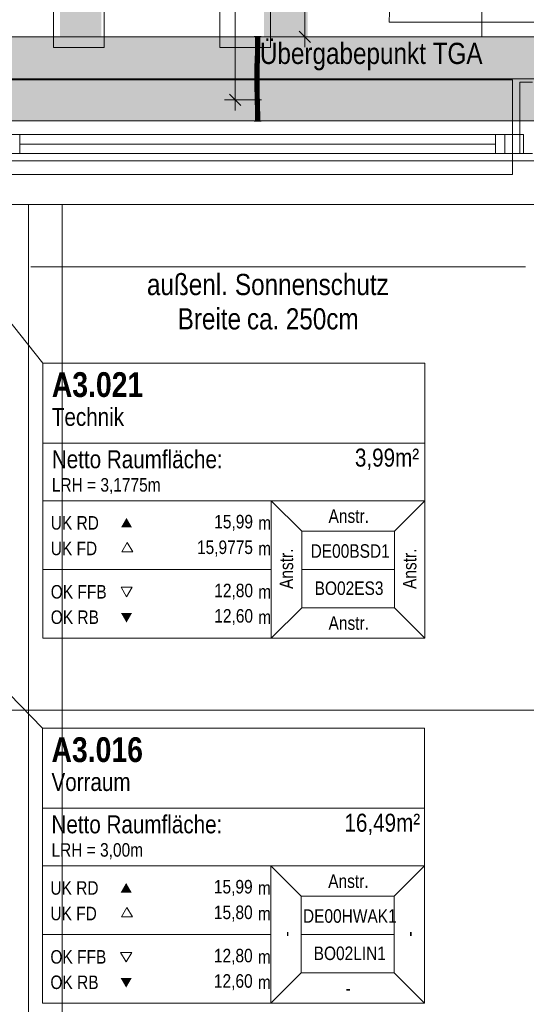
# Model space of a CAD drawing. Extents: x -620 to 300, y 62 to 1112.
# Tile 15 of 71: x -345 to -297, y 522 to 615. Entities that reach past the tile are written whole.
import ezdxf
from ezdxf.lldxf.tags import DXFTag

# ---------------------------------------------------------------- set-up
doc = ezdxf.new("R2010")
doc.units = 0
doc.layers.get('0').update_dxf_attribs({"lineweight": 13})
for name, color, linetype, lineweight, true_color in [('30 -33 Aussenwände- 7 Fassade_ Elemente', 7, 'Continuous', 9, 0x00aacc), ('30 -34 Innenwände- 4 Türen_Fenster', 7, 'Continuous', 15, 0x9955ff), ('30 -34 Innenwände- 6 Elemente', 7, 'Continuous', 9, 0xff6633), ('30 -35 Decken- 1 Konstruktion-Träger- Stahlbeton', 7, 'grob-A06GA1998I', 13, 0x33aa00), ('70 -72 Beschriftung- 1 Beschriftung allgemein', 7, 'Continuous', 9, 0xff6633), ('70 -75 Raumstempel- 1 Raumstempel', 1, 'Continuous', 50, 0xff0000), ('70 -75 Raumstempel-2 Verweislinie', 3, 'Continuous', 9, 0x00ff00), ('70 -76 Bemaßung- 2 Allgemein', 7, 'Continuous', 5, 0x6666cc), ('E_Leerrohr 20', 7, 'Continuous', 13, 0xcc0099), ('E_Leerrohr 20-Shading', 7, 'Continuous', 13, 0xcc0099), ('iwb_Schraffur_Unterzug', 7, 'Continuous', 5, 0xffffcc)]:
    doc.layers.add(name, color=color, linetype=linetype, lineweight=lineweight, true_color=true_color)
for name, color, linetype, lineweight in [('30 -35 Decken- 1 Konstruktion-Träger- Stahl Hohlprofil', 7, 'grob-A06GA1998I', 9), ('60- 61 allgemeine Ausstattung- 4 Terrassen', 7, 'Continuous', 9), ('70 -71 Achsen- 1 Gebäudeachsen', 7, 'STRICHPUNKT2-A06GA19A8I', 18)]:
    doc.layers.add(name, color=color, linetype=linetype, lineweight=lineweight)
doc.styles.get("Standard").update_dxf_attribs({"font": 'ARIALN.TTF'})
tags = doc.linetypes.add('grob-A06GA1998I', pattern=[14, 3, -8, 3]).pattern_tags.tags
tags[8:9] = [DXFTag(74, 4), DXFTag(75, 0), DXFTag(340, '0'), DXFTag(46, 0.0), DXFTag(50, 0.0), DXFTag(44, 0.0), DXFTag(45, 0.0)]
tags[6:7] = [DXFTag(74, 4), DXFTag(75, 0), DXFTag(340, '0'), DXFTag(46, 0.0), DXFTag(50, 0.0), DXFTag(44, 0.0), DXFTag(45, 0.0)]
tags[4:5] = [DXFTag(74, 4), DXFTag(75, 0), DXFTag(340, '0'), DXFTag(46, 0.0), DXFTag(50, 0.0), DXFTag(44, 0.0), DXFTag(45, 0.0)]
tags = doc.linetypes.add('STRICHPUNKT2', pattern=[12.7, 6.35, -3.175, 0, -3.175]).pattern_tags.tags
tags[10:11] = [DXFTag(74, 4), DXFTag(75, 0), DXFTag(340, '0'), DXFTag(46, 0.0), DXFTag(50, 0.0), DXFTag(44, 0.0), DXFTag(45, 0.0)]
tags[8:9] = [DXFTag(74, 4), DXFTag(75, 0), DXFTag(340, '0'), DXFTag(46, 0.0), DXFTag(50, 0.0), DXFTag(44, 0.0), DXFTag(45, 0.0)]
tags[6:7] = [DXFTag(74, 4), DXFTag(75, 0), DXFTag(340, '0'), DXFTag(46, 0.0), DXFTag(50, 0.0), DXFTag(44, 0.0), DXFTag(45, 0.0)]
tags[4:5] = [DXFTag(74, 4), DXFTag(75, 0), DXFTag(340, '0'), DXFTag(46, 0.0), DXFTag(50, 0.0), DXFTag(44, 0.0), DXFTag(45, 0.0)]
tags = doc.linetypes.add('STRICHPUNKT2-A06GA19A8I', pattern=[12.7, 6.35, -3.175, 0, -3.175]).pattern_tags.tags
tags[10:11] = [DXFTag(74, 4), DXFTag(75, 0), DXFTag(340, '0'), DXFTag(46, 0.0), DXFTag(50, 0.0), DXFTag(44, 0.0), DXFTag(45, 0.0)]
tags[8:9] = [DXFTag(74, 4), DXFTag(75, 0), DXFTag(340, '0'), DXFTag(46, 0.0), DXFTag(50, 0.0), DXFTag(44, 0.0), DXFTag(45, 0.0)]
tags[6:7] = [DXFTag(74, 4), DXFTag(75, 0), DXFTag(340, '0'), DXFTag(46, 0.0), DXFTag(50, 0.0), DXFTag(44, 0.0), DXFTag(45, 0.0)]
tags[4:5] = [DXFTag(74, 4), DXFTag(75, 0), DXFTag(340, '0'), DXFTag(46, 0.0), DXFTag(50, 0.0), DXFTag(44, 0.0), DXFTag(45, 0.0)]

# ---------------------------------------------------------------- blocks, each defined once
blk = doc.blocks.new('Shading-A06GA17J8I', base_point=(-322.327, 607.878))
at = {"layer": 'E_Leerrohr 20-Shading', "color": 224, "true_color": 0x8d0069}
for points in [[(-322.619, 613.614), (-322.677, 613.614), (-322.625, 612.891), (-322.684, 612.892)], [(-322.322, 613.614), (-322.336, 613.614), (-322.33, 612.886), (-322.342, 612.887)], [(-322.33, 612.886), (-322.312, 612.886), (-322.322, 613.614), (-322.301, 613.614)], [(-322.292, 613.614), (-322.301, 613.614), (-322.303, 612.886), (-322.312, 612.886)], [(-322.277, 613.614), (-322.292, 613.614), (-322.288, 612.886), (-322.303, 612.886)], [(-322.288, 612.886), (-322.284, 612.886), (-322.277, 613.614)], [(-322.642, 612.167), (-322.699, 612.169), (-322.665, 611.443), (-322.719, 611.444)], [(-322.625, 612.891), (-322.684, 612.892), (-322.642, 612.167), (-322.699, 612.169)], [(-322.66, 611.443), (-322.64, 612.167), (-322.665, 611.443), (-322.642, 612.167)], [(-322.64, 612.167), (-322.625, 612.891), (-322.642, 612.167)], [(-322.35, 612.16), (-322.358, 612.161), (-322.375, 611.435), (-322.377, 611.435)], [(-322.35, 612.16), (-322.375, 611.435), (-322.349, 612.16), (-322.372, 611.435)], [(-322.372, 611.435), (-322.361, 611.435), (-322.349, 612.16), (-322.334, 612.16)], [(-322.326, 612.16), (-322.334, 612.16), (-322.354, 611.435), (-322.361, 611.435)], [(-322.33, 612.886), (-322.342, 612.887), (-322.35, 612.16), (-322.358, 612.161)], [(-322.314, 612.159), (-322.326, 612.16), (-322.348, 611.435), (-322.354, 611.435)], [(-322.334, 612.75), (-322.35, 612.16), (-322.349, 612.16)], [(-322.33, 612.886), (-322.334, 612.75), (-322.334, 612.16), (-322.349, 612.16)], [(-322.348, 611.435), (-322.319, 611.434), (-322.314, 612.159), (-322.299, 612.159)], [(-322.303, 612.886), (-322.312, 612.886), (-322.326, 612.16), (-322.334, 612.16)], [(-322.33, 612.886), (-322.334, 612.16), (-322.312, 612.886)], [(-322.288, 612.886), (-322.303, 612.886), (-322.314, 612.159), (-322.326, 612.16)], [(-322.314, 612.159), (-322.299, 612.159), (-322.288, 612.886), (-322.284, 612.886)], [(-322.726, 611.176), (-322.738, 610.719), (-322.673, 611.176), (-322.673, 611.169)], [(-322.688, 610.718), (-322.682, 610.848), (-322.738, 610.719), (-322.673, 611.169)], [(-322.719, 611.444), (-322.726, 611.176), (-322.665, 611.443), (-322.673, 611.176)], [(-322.679, 610.718), (-322.666, 611.217), (-322.688, 610.718)], [(-322.682, 610.848), (-322.666, 611.217), (-322.673, 611.169)], [(-322.673, 611.169), (-322.666, 611.217), (-322.665, 611.443), (-322.66, 611.443)], [(-322.384, 611.168), (-322.384, 611.174), (-322.396, 610.711)], [(-322.381, 611.141), (-322.384, 611.168), (-322.394, 610.711), (-322.396, 610.711)], [(-322.394, 610.711), (-322.387, 610.711), (-322.381, 611.141), (-322.374, 611.074)], [(-322.372, 611.435), (-322.384, 611.168), (-322.381, 611.141)], [(-322.372, 611.435), (-322.375, 611.435), (-322.384, 611.168), (-322.38, 611.302)], [(-322.375, 611.435), (-322.377, 611.435), (-322.384, 611.174)], [(-322.38, 611.302), (-322.384, 611.174), (-322.384, 611.168)], [(-322.381, 611.141), (-322.374, 611.074), (-322.372, 611.435), (-322.361, 611.435)], [(-322.354, 611.435), (-322.361, 611.435), (-322.37, 611.029), (-322.374, 611.074)], [(-322.367, 611.005), (-322.36, 611.174), (-322.37, 611.029), (-322.364, 611.174)], [(-322.367, 611.005), (-322.338, 610.71), (-322.348, 611.435), (-322.319, 611.434)], [(-322.36, 611.174), (-322.348, 611.435), (-322.364, 611.174), (-322.354, 611.435)], [(-322.688, 610.718), (-322.738, 610.719), (-322.712, 609.991), (-322.751, 609.992)], [(-322.693, 609.991), (-322.679, 610.718), (-322.712, 609.991), (-322.688, 610.718)], [(-322.407, 609.988), (-322.387, 610.711), (-322.41, 609.988), (-322.394, 610.711)], [(-322.394, 610.711), (-322.396, 610.711), (-322.41, 609.988)], [(-322.387, 610.711), (-322.407, 609.988), (-322.393, 610.316), (-322.403, 609.988)], [(-322.393, 610.316), (-322.403, 609.988), (-322.402, 609.988)], [(-322.38, 610.711), (-322.393, 610.316), (-322.351, 609.987), (-322.402, 609.988)], [(-322.393, 610.316), (-322.38, 610.711), (-322.382, 610.711)], [(-322.387, 610.711), (-322.393, 610.316), (-322.382, 610.711)], [(-322.37, 611.029), (-322.374, 611.074), (-322.382, 610.711), (-322.387, 610.711)], [(-322.367, 611.005), (-322.37, 611.029), (-322.38, 610.711), (-322.382, 610.711)], [(-322.38, 610.711), (-322.338, 610.71), (-322.367, 611.005)], [(-322.38, 610.711), (-322.351, 609.987), (-322.338, 610.71)], [(-322.715, 609.459), (-322.712, 609.991), (-322.754, 609.459), (-322.751, 609.992)], [(-322.717, 609.264), (-322.715, 609.459), (-322.754, 609.264), (-322.754, 609.459)], [(-322.717, 609.264), (-322.754, 609.264), (-322.703, 608.654), (-322.746, 608.653)], [(-322.696, 609.264), (-322.693, 609.991), (-322.717, 609.264), (-322.712, 609.991)], [(-322.688, 608.654), (-322.696, 609.264), (-322.703, 608.654), (-322.717, 609.264)], [(-322.411, 609.46), (-322.412, 609.463), (-322.413, 609.265)], [(-322.408, 609.45), (-322.411, 609.46), (-322.41, 609.265), (-322.413, 609.265)], [(-322.407, 609.988), (-322.41, 609.988), (-322.412, 609.463)], [(-322.408, 609.841), (-322.412, 609.463), (-322.411, 609.46)], [(-322.408, 609.45), (-322.406, 609.625), (-322.411, 609.46), (-322.407, 609.625)], [(-322.411, 609.46), (-322.407, 609.625), (-322.41, 609.625)], [(-322.407, 609.625), (-322.408, 609.841), (-322.41, 609.625)], [(-322.41, 609.265), (-322.409, 609.265), (-322.408, 609.45), (-322.408, 609.447)], [(-322.395, 608.659), (-322.409, 609.265), (-322.405, 608.659), (-322.41, 609.265)], [(-322.409, 609.265), (-322.354, 609.266), (-322.408, 609.447)], [(-322.347, 608.66), (-322.354, 609.266), (-322.395, 608.659), (-322.409, 609.265)], [(-322.407, 609.625), (-322.406, 609.698), (-322.408, 609.841), (-322.407, 609.988)], [(-322.408, 609.45), (-322.408, 609.447), (-322.406, 609.698)], [(-322.406, 609.625), (-322.408, 609.447), (-322.353, 609.624), (-322.354, 609.266)], [(-322.407, 609.988), (-322.406, 609.698), (-322.403, 609.988)], [(-322.406, 609.625), (-322.406, 609.698), (-322.407, 609.625)], [(-322.406, 609.698), (-322.351, 609.987), (-322.402, 609.988)], [(-322.403, 609.988), (-322.406, 609.698), (-322.402, 609.988)], [(-322.351, 609.987), (-322.406, 609.698), (-322.353, 609.624), (-322.406, 609.625)], [(-322.703, 608.654), (-322.746, 608.653), (-322.678, 608.044), (-322.732, 608.042)], [(-322.673, 608.044), (-322.688, 608.654), (-322.678, 608.044), (-322.703, 608.654)], [(-322.395, 608.659), (-322.405, 608.659), (-322.37, 608.052), (-322.39, 608.052)], [(-322.332, 608.053), (-322.347, 608.66), (-322.37, 608.052), (-322.395, 608.659)], [(-322.655, 607.435), (-322.666, 607.806), (-322.732, 608.042), (-322.678, 608.044)], [(-322.655, 607.435), (-322.732, 608.042), (-322.713, 607.434)], [(-322.655, 607.435), (-322.713, 607.434), (-322.637, 606.827), (-322.696, 606.826)], [(-322.666, 607.806), (-322.673, 608.044), (-322.678, 608.044)], [(-322.37, 608.052), (-322.39, 608.052), (-322.339, 607.445), (-322.372, 607.444)], [(-322.339, 607.445), (-322.372, 607.444), (-322.309, 606.836), (-322.355, 606.834)], [(-322.327, 607.878), (-322.332, 608.053), (-322.361, 607.878), (-322.37, 608.052)], [(-322.339, 607.445), (-322.314, 607.445), (-322.361, 607.878), (-322.327, 607.878)], [(-322.296, 606.836), (-322.314, 607.445), (-322.309, 606.836), (-322.339, 607.445)], [(-322.637, 606.827), (-322.696, 606.826), (-322.625, 606.22), (-322.683, 606.219)], [(-322.624, 606.22), (-322.637, 606.827), (-322.625, 606.22), (-322.637, 606.827)], [(-322.309, 606.836), (-322.355, 606.834), (-322.286, 606.225), (-322.341, 606.224)], [(-322.283, 606.225), (-322.296, 606.836), (-322.286, 606.225), (-322.309, 606.836)], [(-322.624, 606.22), (-322.683, 606.219), (-322.619, 605.614), (-322.677, 605.614)], [(-322.277, 605.614), (-322.286, 606.225), (-322.336, 605.614), (-322.341, 606.224)], [(-322.277, 605.614), (-322.283, 606.225), (-322.286, 606.225)]]:
    blk.add_solid(points, dxfattribs=at)
at = {"layer": 'E_Leerrohr 20-Shading', "color": 222, "true_color": 0xc40093}
for points in [[(-322.585, 613.614), (-322.619, 613.614), (-322.577, 612.89), (-322.625, 612.891)], [(-322.556, 612.89), (-322.561, 613.614), (-322.577, 612.89), (-322.585, 613.614)], [(-322.512, 612.889), (-322.512, 613.614), (-322.556, 612.89), (-322.561, 613.614)], [(-322.484, 612.889), (-322.477, 613.614), (-322.512, 612.889), (-322.512, 613.614)], [(-322.477, 613.614), (-322.484, 612.889), (-322.479, 612.889)], [(-322.479, 612.889), (-322.473, 612.889), (-322.477, 613.614)], [(-322.473, 612.889), (-322.342, 612.887), (-322.477, 613.614), (-322.336, 613.614)], [(-322.575, 612.166), (-322.64, 612.167), (-322.574, 611.441), (-322.66, 611.443)], [(-322.575, 612.166), (-322.638, 612.289), (-322.64, 612.167)], [(-322.575, 612.166), (-322.577, 612.89), (-322.638, 612.289), (-322.621, 612.891)], [(-322.621, 612.891), (-322.625, 612.891), (-322.638, 612.289)], [(-322.556, 612.165), (-322.556, 612.89), (-322.575, 612.166), (-322.577, 612.89)], [(-322.558, 611.44), (-322.556, 612.165), (-322.574, 611.441), (-322.575, 612.166)], [(-322.558, 611.44), (-322.532, 611.439), (-322.556, 612.165), (-322.52, 612.164)], [(-322.556, 612.165), (-322.512, 612.889), (-322.556, 612.89)], [(-322.556, 612.165), (-322.52, 612.164), (-322.512, 612.889), (-322.513, 612.75)], [(-322.532, 611.439), (-322.523, 611.439), (-322.52, 612.164), (-322.517, 612.164)], [(-322.519, 611.439), (-322.499, 612.164), (-322.523, 611.439), (-322.517, 612.164)], [(-322.52, 612.164), (-322.517, 612.164), (-322.513, 612.75)], [(-322.484, 612.164), (-322.499, 612.164), (-322.489, 611.438), (-322.519, 611.439)], [(-322.499, 612.164), (-322.484, 612.889), (-322.517, 612.164), (-322.512, 612.889)], [(-322.479, 612.889), (-322.484, 612.889), (-322.484, 612.164), (-322.499, 612.164)], [(-322.377, 611.435), (-322.358, 612.161), (-322.489, 611.438), (-322.484, 612.164)], [(-322.484, 612.164), (-322.462, 612.163), (-322.479, 612.889), (-322.473, 612.889)], [(-322.462, 612.163), (-322.358, 612.161), (-322.473, 612.889), (-322.342, 612.887)], [(-322.666, 611.217), (-322.679, 610.718), (-322.657, 610.717)], [(-322.573, 610.815), (-322.66, 611.443), (-322.657, 610.717), (-322.666, 611.217)], [(-322.573, 610.926), (-322.66, 611.443), (-322.573, 610.815)], [(-322.574, 611.441), (-322.66, 611.443), (-322.573, 610.926)], [(-322.558, 611.44), (-322.574, 611.441), (-322.559, 610.842), (-322.573, 610.926)], [(-322.558, 611.44), (-322.559, 610.842), (-322.532, 611.439), (-322.535, 611.248)], [(-322.535, 611.248), (-322.559, 610.842), (-322.542, 610.743)], [(-322.523, 611.439), (-322.535, 611.248), (-322.538, 610.714), (-322.542, 610.743)], [(-322.524, 611.303), (-322.523, 611.439), (-322.538, 610.714)], [(-322.526, 611.175), (-322.524, 611.303), (-322.538, 610.714)], [(-322.526, 611.175), (-322.538, 610.714), (-322.523, 611.175), (-322.534, 610.714)], [(-322.535, 611.248), (-322.523, 611.439), (-322.532, 611.439)], [(-322.534, 610.714), (-322.495, 610.713), (-322.523, 611.175), (-322.491, 611.175)], [(-322.526, 611.175), (-322.519, 611.439), (-322.523, 611.439)], [(-322.526, 611.175), (-322.491, 611.175), (-322.519, 611.439), (-322.489, 611.438)], [(-322.491, 611.175), (-322.495, 610.713), (-322.443, 611.174), (-322.435, 610.712)], [(-322.491, 611.175), (-322.384, 611.174), (-322.489, 611.438), (-322.377, 611.435)], [(-322.435, 610.712), (-322.396, 610.711), (-322.443, 611.174), (-322.384, 611.174)], [(-322.657, 610.717), (-322.679, 610.718), (-322.647, 609.991), (-322.693, 609.991)], [(-322.573, 610.815), (-322.657, 610.717), (-322.573, 610.715)], [(-322.647, 609.991), (-322.569, 609.99), (-322.657, 610.717), (-322.573, 610.715)], [(-322.559, 610.842), (-322.573, 610.926), (-322.559, 610.715), (-322.573, 610.815)], [(-322.559, 610.715), (-322.573, 610.815), (-322.573, 610.715)], [(-322.569, 609.99), (-322.558, 609.99), (-322.573, 610.715), (-322.559, 610.715)], [(-322.559, 610.842), (-322.559, 610.715), (-322.542, 610.743), (-322.543, 610.714)], [(-322.558, 609.99), (-322.551, 609.99), (-322.559, 610.715), (-322.543, 610.714)], [(-322.551, 609.99), (-322.538, 610.714), (-322.543, 610.714)], [(-322.534, 610.714), (-322.538, 610.714), (-322.548, 609.99), (-322.551, 609.99)], [(-322.499, 609.989), (-322.495, 610.713), (-322.548, 609.99), (-322.534, 610.714)], [(-322.543, 610.714), (-322.538, 610.714), (-322.542, 610.743)], [(-322.499, 609.989), (-322.425, 609.988), (-322.495, 610.713), (-322.435, 610.712)], [(-322.425, 609.988), (-322.41, 609.988), (-322.435, 610.712), (-322.396, 610.711)], [(-322.696, 609.264), (-322.645, 609.265), (-322.693, 609.991), (-322.646, 609.748)], [(-322.645, 609.265), (-322.696, 609.264), (-322.65, 608.654), (-322.688, 608.654)], [(-322.693, 609.991), (-322.646, 609.748), (-322.647, 609.991)], [(-322.65, 608.654), (-322.548, 608.656), (-322.645, 609.265), (-322.56, 609.265)], [(-322.647, 609.991), (-322.646, 609.748), (-322.569, 609.99), (-322.569, 609.96)], [(-322.565, 609.628), (-322.569, 609.96), (-322.624, 609.629), (-322.646, 609.748)], [(-322.646, 609.748), (-322.645, 609.265), (-322.561, 609.299), (-322.56, 609.265)], [(-322.561, 609.299), (-322.565, 609.628), (-322.624, 609.629)], [(-322.569, 609.96), (-322.558, 609.99), (-322.569, 609.99)], [(-322.556, 609.628), (-322.558, 609.99), (-322.565, 609.628), (-322.569, 609.96)], [(-322.554, 609.265), (-322.556, 609.628), (-322.561, 609.299), (-322.565, 609.628)], [(-322.56, 609.265), (-322.554, 609.265), (-322.561, 609.299)], [(-322.548, 608.656), (-322.547, 608.656), (-322.56, 609.265), (-322.554, 609.265)], [(-322.558, 609.99), (-322.554, 609.265), (-322.554, 609.461)], [(-322.554, 609.461), (-322.551, 609.99), (-322.558, 609.99)], [(-322.5, 609.462), (-322.499, 609.989), (-322.554, 609.461), (-322.551, 609.99)], [(-322.554, 609.265), (-322.535, 609.265), (-322.554, 609.461), (-322.533, 609.461)], [(-322.535, 609.265), (-322.554, 609.265), (-322.533, 608.657), (-322.547, 608.656)], [(-322.535, 609.265), (-322.5, 609.265), (-322.533, 609.461), (-322.5, 609.462)], [(-322.498, 608.657), (-322.5, 609.265), (-322.533, 608.657), (-322.535, 609.265)], [(-322.5, 609.462), (-322.423, 609.462), (-322.499, 609.989), (-322.425, 609.988)], [(-322.423, 609.462), (-322.5, 609.462), (-322.425, 609.265), (-322.5, 609.265)], [(-322.5, 609.265), (-322.498, 608.657), (-322.425, 609.265), (-322.441, 608.658)], [(-322.441, 608.658), (-322.428, 608.659), (-322.425, 609.265), (-322.423, 609.265)], [(-322.428, 608.659), (-322.405, 608.659), (-322.423, 609.265), (-322.413, 609.265)], [(-322.423, 609.462), (-322.412, 609.463), (-322.425, 609.988), (-322.41, 609.988)], [(-322.423, 609.462), (-322.425, 609.265), (-322.423, 609.369)], [(-322.425, 609.265), (-322.423, 609.265), (-322.423, 609.369)], [(-322.423, 609.265), (-322.413, 609.265), (-322.423, 609.462), (-322.412, 609.463)], [(-322.65, 608.654), (-322.688, 608.654), (-322.661, 608.044), (-322.673, 608.044)], [(-322.532, 608.048), (-322.547, 608.656), (-322.661, 608.044), (-322.65, 608.654)], [(-322.498, 608.657), (-322.547, 608.656), (-322.493, 608.049), (-322.532, 608.048)], [(-322.493, 608.049), (-322.439, 608.05), (-322.498, 608.657), (-322.428, 608.659)], [(-322.439, 608.05), (-322.39, 608.052), (-322.428, 608.659), (-322.405, 608.659)], [(-322.661, 608.044), (-322.673, 608.044), (-322.666, 607.806)], [(-322.664, 607.875), (-322.666, 607.806), (-322.632, 607.876), (-322.632, 607.723)], [(-322.655, 607.435), (-322.63, 607.436), (-322.666, 607.806), (-322.632, 607.723)], [(-322.527, 607.877), (-322.532, 608.048), (-322.664, 607.875), (-322.661, 608.044)], [(-322.63, 607.436), (-322.655, 607.435), (-322.628, 606.828), (-322.637, 606.827)], [(-322.632, 607.723), (-322.514, 607.439), (-322.632, 607.876), (-322.527, 607.877)], [(-322.63, 607.436), (-322.514, 607.439), (-322.632, 607.723)], [(-322.496, 606.831), (-322.514, 607.439), (-322.628, 606.828), (-322.63, 607.436)], [(-322.493, 608.049), (-322.532, 608.048), (-322.488, 607.44), (-322.514, 607.439)], [(-322.488, 607.44), (-322.514, 607.439), (-322.483, 606.831), (-322.496, 606.831)], [(-322.488, 607.44), (-322.452, 607.441), (-322.493, 608.049), (-322.439, 608.05)], [(-322.483, 606.831), (-322.464, 606.832), (-322.488, 607.44), (-322.452, 607.441)], [(-322.464, 606.832), (-322.355, 606.834), (-322.452, 607.441), (-322.372, 607.444)], [(-322.452, 607.441), (-322.372, 607.444), (-322.439, 608.05), (-322.39, 608.052)], [(-322.628, 606.828), (-322.637, 606.827), (-322.624, 606.22)], [(-322.483, 606.222), (-322.496, 606.831), (-322.624, 606.22), (-322.628, 606.828)], [(-322.483, 606.831), (-322.496, 606.831), (-322.479, 606.222), (-322.483, 606.222)], [(-322.341, 606.224), (-322.355, 606.834), (-322.479, 606.222), (-322.483, 606.831)], [(-322.483, 606.222), (-322.624, 606.22), (-322.477, 605.614), (-322.619, 605.614)], [(-322.341, 606.224), (-322.483, 606.222), (-322.336, 605.614), (-322.477, 605.614)]]:
    blk.add_solid(points, dxfattribs=at)
blk = doc.blocks.new('Shading-A06GA17L8I', base_point=(-322.371, 612.826))
at = {"layer": 'E_Leerrohr 20-Shading', "color": 224, "true_color": 0xae0082}
for points in [[(-322.618, 613.626), (-322.807, 613.626), (-322.618, 613.614), (-322.807, 613.614)], [(-322.677, 613.614), (-322.677, 612.826), (-322.498, 613.614), (-322.496, 612.826)], [(-322.59, 613.626), (-322.618, 613.626), (-322.59, 613.614), (-322.618, 613.614)], [(-322.59, 613.626), (-322.59, 613.614), (-322.565, 613.626), (-322.565, 613.614)], [(-322.565, 613.614), (-322.477, 613.614), (-322.565, 613.626), (-322.477, 613.626)], [(-322.496, 612.826), (-322.477, 612.826), (-322.498, 613.614), (-322.477, 613.614)], [(-322.412, 613.626), (-322.477, 613.626), (-322.412, 613.614), (-322.477, 613.614)], [(-322.428, 613.614), (-322.477, 613.614), (-322.474, 612.826), (-322.477, 613.009)], [(-322.477, 613.009), (-322.477, 612.826), (-322.474, 612.826)], [(-322.428, 613.614), (-322.474, 612.826), (-322.433, 612.826)], [(-322.428, 613.614), (-322.433, 612.826), (-322.359, 613.614), (-322.371, 612.826)], [(-322.267, 613.626), (-322.412, 613.626), (-322.267, 613.614), (-322.412, 613.614)], [(-322.371, 612.826), (-322.277, 612.826), (-322.359, 613.614), (-322.277, 613.614)], [(-322.267, 613.614), (-322.262, 613.614), (-322.267, 613.626), (-322.262, 613.626)], [(-322.262, 613.614), (-322.206, 613.614), (-322.262, 613.626), (-322.206, 613.626)], [(-322.206, 613.614), (-322.147, 613.614), (-322.206, 613.626), (-322.147, 613.626)]]:
    blk.add_solid(points, dxfattribs=at)
blk = doc.blocks.new('Shading-A06GA17N8I', base_point=(-322.277, 605.614))
at = {"layer": 'E_Leerrohr 20-Shading', "color": 224, "true_color": 0xae0082}
for points in [[(-322.569, 605.614), (-322.807, 605.614), (-322.569, 605.602), (-322.807, 605.602)], [(-322.477, 605.614), (-322.479, 606.402), (-322.677, 605.614), (-322.677, 606.402)], [(-322.477, 605.602), (-322.477, 605.614), (-322.569, 605.602), (-322.569, 605.614)], [(-322.477, 605.614), (-322.477, 606.402), (-322.479, 606.402)], [(-322.277, 605.614), (-322.277, 606.402), (-322.477, 605.614), (-322.473, 606.402)], [(-322.473, 606.402), (-322.477, 606.402), (-322.477, 605.614)], [(-322.412, 605.614), (-322.477, 605.614), (-322.412, 605.602), (-322.477, 605.602)], [(-322.255, 605.602), (-322.255, 605.614), (-322.412, 605.602), (-322.412, 605.614)], [(-322.147, 605.602), (-322.147, 605.614), (-322.255, 605.602), (-322.255, 605.614)]]:
    blk.add_solid(points, dxfattribs=at)
blk = doc.blocks.new('Referenz-A06GA19C8I')
at = {"layer": '30 -33 Aussenwände- 7 Fassade_ Elemente', "color": 0, "lineweight": -2}
for p, q in [((-298.276, 609.514), (-346.676, 609.514)), ((-298.276, 604.314), (-298.276, 609.514)), ((-345.076, 604.314), (-346.676, 604.314)), ((-345.076, 602.514), (-345.076, 604.314)), ((-345.076, 604.314), (-299.876, 604.314)), ((-299.876, 602.514), (-299.876, 604.314)), ((-299.876, 604.314), (-298.276, 604.314)), ((-298.276, 604.314), (-298.276, 602.514)), ((-345.076, 603.414), (-299.876, 603.414)), ((-346.676, 602.514), (-345.076, 602.514)), ((-299.876, 602.514), (-345.076, 602.514)), ((-298.276, 602.514), (-299.876, 602.514)), ((-298.276, 602.514), (-298.276, 600.514)), ((-298.276, 600.514), (-346.676, 600.514)), ((-444.236, 597.674), (-292.176, 597.674))]:
    blk.add_line(p, q, dxfattribs=at)
at = {"layer": '30 -33 Aussenwände- 7 Fassade_ Elemente', "color": 0, "linetype": 'Continuous', "lineweight": -2, "ltscale": 0.13}
for p, q in [((-297.576, 602.514), (-297.576, 609.314)), ((-297.576, 609.314), (-296.376, 609.314)), ((-346.404, 604.314), (-297.204, 604.314)), ((-299.004, 604.314), (-297.204, 604.314)), ((-299.004, 602.514), (-299.004, 604.314)), ((-297.204, 604.314), (-297.204, 602.514)), ((-297.204, 604.314), (-297.204, 602.514)), ((31.024, 601.814), (-448.376, 601.814)), ((-297.204, 602.514), (-346.404, 602.514)), ((-297.204, 602.514), (-299.004, 602.514)), ((-296.376, 602.514), (-297.576, 602.514)), ((-341.076, 597.673), (-341.076, 452.414))]:
    blk.add_line(p, q, dxfattribs=at)
at = {"layer": '30 -34 Innenwände- 4 Türen_Fenster', "color": 0, "linetype": 'grob-A06GA1998I', "lineweight": -2, "ltscale": 0.13}
blk.add_line((-291.976, 615.014), (-309.976, 615.014), dxfattribs=at)
blk.add_ellipse((-291.976, 615.014), major_axis=(0, 18), ratio=1, start_param=0, end_param=1.570796, dxfattribs=at)
at = {"layer": '30 -34 Innenwände- 6 Elemente', "color": 0, "linetype": 'Continuous', "lineweight": -2, "ltscale": 0.13}
for p, q in [((-344.276, 597.674), (-346.076, 597.674)), ((-344.276, 452.414), (-344.276, 597.674))]:
    blk.add_line(p, q, dxfattribs=at)
at = {"layer": '30 -35 Decken- 1 Konstruktion-Träger- Stahl Hohlprofil', "color": 0, "linetype": 'grob-A06GA1998I', "lineweight": -2, "ltscale": 0.13}
for p, q in [((-341.876, 612.609), (-341.876, 771.614)), ((-337.076, 771.614), (-337.076, 612.609)), ((-326.076, 612.609), (-326.076, 771.614)), ((-321.276, 771.614), (-321.276, 612.609)), ((-337.076, 612.609), (-341.876, 612.609)), ((-321.276, 612.609), (-326.076, 612.609))]:
    blk.add_line(p, q, dxfattribs=at)
at = {"layer": '30 -35 Decken- 1 Konstruktion-Träger- Stahlbeton', "color": 0, "lineweight": -2}
for p, q in [((-452.176, 613.614), (34.824, 613.614)), ((-452.176, 605.614), (34.824, 605.614))]:
    blk.add_line(p, q, dxfattribs=at)
at = {"layer": '60- 61 allgemeine Ausstattung- 4 Terrassen', "color": 0, "linetype": 'Continuous', "lineweight": -2, "ltscale": 0.13}
blk.add_line((-341.076, 456.554), (-341.076, 597.674), dxfattribs=at)
at = {"layer": '70 -71 Achsen- 1 Gebäudeachsen', "color": 0, "linetype": 'STRICHPUNKT2-A06GA19A8I', "lineweight": -2, "ltscale": 0.13}
for p, q in [((-539.606, 609.614), (74.639, 609.614)), ((-539.606, 549.614), (74.639, 549.614))]:
    blk.add_line(p, q, dxfattribs=at)
at = {"layer": '70 -72 Beschriftung- 1 Beschriftung allgemein', "color": 0, "linetype": 'Continuous', "lineweight": -2, "ltscale": 0.13}
for p, q in [((-301.176, 613.614), (-301.176, 617.614)), ((-297.028, 591.752), (-344.028, 591.752))]:
    blk.add_line(p, q, dxfattribs=at)
at = {"layer": '70 -75 Raumstempel- 1 Raumstempel', "color": 0, "lineweight": -2}
for p, q in [((-342.912, 582.591), (-342.912, 556.452)), ((-306.588, 582.591), (-342.912, 582.591)), ((-306.588, 556.452), (-306.588, 582.591)), ((-306.588, 574.996), (-342.912, 574.996)), ((-342.912, 569.522), (-321.184, 569.522)), ((-318.3, 566.625), (-321.184, 569.522)), ((-306.588, 569.522), (-321.184, 569.522)), ((-321.184, 569.522), (-321.184, 556.452)), ((-309.472, 566.625), (-306.588, 569.522)), ((-318.3, 559.349), (-318.3, 566.625)), ((-318.3, 566.625), (-309.472, 566.625)), ((-309.472, 559.349), (-309.472, 566.625)), ((-334.875, 565.561), (-335.398, 564.655)), ((-334.352, 564.655), (-334.875, 565.561)), ((-335.398, 564.655), (-334.352, 564.655)), ((-342.912, 562.987), (-321.184, 562.987)), ((-309.472, 562.987), (-318.3, 562.987)), ((-334.947, 560.382), (-335.47, 561.288)), ((-335.47, 561.288), (-334.424, 561.288)), ((-334.424, 561.288), (-334.947, 560.382)), ((-318.3, 559.349), (-321.184, 556.452)), ((-318.3, 559.349), (-309.472, 559.349)), ((-309.472, 559.349), (-306.588, 556.452)), ((-306.588, 556.452), (-342.912, 556.452)), ((-342.946, 547.893), (-342.946, 521.753)), ((-306.622, 547.893), (-342.946, 547.893)), ((-306.622, 521.753), (-306.622, 547.893)), ((-306.622, 540.297), (-342.946, 540.297)), ((-342.946, 534.823), (-321.217, 534.823)), ((-318.334, 531.926), (-321.217, 534.823)), ((-306.622, 534.823), (-321.217, 534.823)), ((-321.217, 534.823), (-321.217, 521.753)), ((-309.505, 531.926), (-306.622, 534.823)), ((-318.334, 524.65), (-318.334, 531.926)), ((-318.334, 531.926), (-309.505, 531.926)), ((-309.505, 524.65), (-309.505, 531.926)), ((-334.908, 530.862), (-335.431, 529.956)), ((-334.385, 529.956), (-334.908, 530.862)), ((-335.431, 529.956), (-334.385, 529.956)), ((-342.946, 528.288), (-321.217, 528.288)), ((-309.505, 528.288), (-318.334, 528.288)), ((-334.98, 525.683), (-335.503, 526.589)), ((-335.503, 526.589), (-334.457, 526.589)), ((-334.457, 526.589), (-334.98, 525.683)), ((-318.334, 524.65), (-321.217, 521.753)), ((-318.334, 524.65), (-309.505, 524.65)), ((-309.505, 524.65), (-306.622, 521.753)), ((-306.622, 521.753), (-342.946, 521.753))]:
    blk.add_line(p, q, dxfattribs=at)
for points in [[(-334.424, 566.977), (-334.947, 567.883), (-335.47, 566.977)], [(-334.424, 558.846), (-334.947, 557.94), (-335.47, 558.846)], [(-334.457, 532.278), (-334.98, 533.184), (-335.503, 532.278)], [(-334.457, 524.147), (-334.98, 523.241), (-335.503, 524.147)]]:
    blk.add_solid(points, dxfattribs=at)
at = {"layer": '70 -75 Raumstempel-2 Verweislinie', "color": 0, "linetype": 'Continuous', "lineweight": -2, "ltscale": 0.13}
for p, q in [((-342.912, 582.591), (-403.067, 658.602)), ((-423.842, 631.598), (-342.946, 547.893))]:
    blk.add_line(p, q, dxfattribs=at)
at = {"layer": '70 -76 Bemaßung- 2 Allgemein', "color": 0, "linetype": 'Continuous', "lineweight": -2, "ltscale": 0.13}
for p, q in [((-318.007, 614.674), (-318.007, 665.353)), ((-324.626, 608.674), (-324.626, 644.853)), ((-317.476, 613.083), (-318.537, 614.144)), ((-318.007, 612.614), (-318.007, 614.674)), ((-343.652, 613.614), (-346.652, 613.614)), ((-315.007, 613.614), (-317.007, 613.614)), ((-324.626, 606.614), (-324.626, 608.674)), ((-322.126, 607.614), (-325.626, 607.614)), ((-324.096, 607.083), (-325.157, 608.144))]:
    blk.add_line(p, q, dxfattribs=at)
at = {"layer": '70 -72 Beschriftung- 1 Beschriftung allgemein', "color": 0, "linetype": 'Continuous', "lineweight": -2, "ltscale": 0.13, "char_height": 2.01377, "attachment_point": 1}
for s, insert in [('{\\fArial Narrow;Übergabepunkt TGA}', (-322.268, 613.041)), ('{\\fArial Narrow;außenl.}', (-333.005, 591.075)), ('{\\fArial Narrow;Sonnenschutz}', (-324.644, 591.075)), ('{\\fArial Narrow;Breite}', (-330.087, 587.812)), ('{\\fArial Narrow;250cm}', (-319.806, 587.812)), ('{\\fArial Narrow;ca.}', (-323.501, 587.812))]:
    blk.add_mtext(s, dxfattribs=dict(at, insert=insert))
at = {"layer": '70 -75 Raumstempel- 1 Raumstempel', "color": 0, "linetype": 'Continuous', "lineweight": -2, "ltscale": 0.13, "attachment_point": 1}
for s, insert, char_height, rotation in [('{\\fArial Narrow|b1|i0;A3.021}', (-342.046, 581.734), 2.3536, 0), ('{\\fArial Narrow;Technik}', (-342.046, 578.341), 1.71171, 0), ('{\\fArial Narrow;3,99m²}', (-313.24, 574.471), 1.71171, 0), ('{\\fArial Narrow;Netto Raumfläche:}', (-342.046, 574.317), 1.71171, 0), ('{\\fArial Narrow;LRH = 3,1775m}', (-342.046, 571.666), 1.28378, 0), ('{\\fArial Narrow;UK RD}', (-342.147, 568.056), 1.28378, 0), ('{\\fArial Narrow;15,99}', (-326.608, 568.171), 1.28378, 0), ('{\\fArial Narrow;Anstr.}', (-315.745, 568.699), 1.28378, 0), ('{\\fArial Narrow;m}', (-322.427, 568.046), 1.28378, 0), ('{\\fArial Narrow;UK FD}', (-342.147, 565.623), 1.28378, 0), ('{\\fArial Narrow;15,9775}', (-328.249, 565.737), 1.28378, 0), ('{\\fArial Narrow;m}', (-322.427, 565.612), 1.28378, 0), ('{\\fArial Narrow;Anstr.}', (-320.396, 561.128), 1.28378, 90), ('{\\fArial Narrow;DE00BSD1}', (-317.451, 565.38), 1.28378, 0), ('{\\fArial Narrow;Anstr.}', (-308.684, 561.128), 1.28378, 90), ('{\\fArial Narrow;OK FFB}', (-342.147, 561.503), 1.28378, 0), ('{\\fArial Narrow;12,80}', (-326.605, 561.628), 1.28378, 0), ('{\\fArial Narrow;BO02ES3}', (-317.067, 561.844), 1.28378, 0), ('{\\fArial Narrow;m}', (-322.427, 561.503), 1.28378, 0), ('{\\fArial Narrow;OK RB}', (-342.147, 559.089), 1.28378, 0), ('{\\fArial Narrow;12,60}', (-326.605, 559.214), 1.28378, 0), ('{\\fArial Narrow;m}', (-322.427, 559.089), 1.28378, 0), ('{\\fArial Narrow;Anstr.}', (-315.745, 558.531), 1.28378, 0), ('{\\fArial Narrow|b1|i0;A3.016}', (-342.079, 547.035), 2.3536, 0), ('{\\fArial Narrow;Vorraum}', (-342.079, 543.642), 1.71171, 0), ('{\\fArial Narrow;16,49m²}', (-314.234, 539.768), 1.71171, 0), ('{\\fArial Narrow;Netto Raumfläche:}', (-342.079, 539.618), 1.71171, 0), ('{\\fArial Narrow;LRH = 3,00m}', (-342.079, 536.969), 1.28378, 0), ('{\\fArial Narrow;15,99}', (-326.641, 533.472), 1.28378, 0), ('{\\fArial Narrow;Anstr.}', (-315.778, 534), 1.28378, 0), ('{\\fArial Narrow;UK RD}', (-342.18, 533.357), 1.28378, 0), ('{\\fArial Narrow;m}', (-322.46, 533.347), 1.28378, 0), ('{\\fArial Narrow;UK FD}', (-342.18, 530.924), 1.28378, 0), ('{\\fArial Narrow;15,80}', (-326.639, 531.038), 1.28378, 0), ('{\\fArial Narrow;DE00HWAK1}', (-318.178, 530.688), 1.28378, 0), ('{\\fArial Narrow;m}', (-322.46, 530.913), 1.28378, 0), ('{\\fArial Narrow;-}', (-320.419, 528.089), 1.28378, 90), ('{\\fArial Narrow;-}', (-308.707, 528.089), 1.28378, 90), ('{\\fArial Narrow;12,80}', (-326.639, 526.929), 1.28378, 0), ('{\\fArial Narrow;BO02LIN1}', (-317.161, 527.145), 1.28378, 0), ('{\\fArial Narrow;OK FFB}', (-342.18, 526.804), 1.28378, 0), ('{\\fArial Narrow;m}', (-322.46, 526.804), 1.28378, 0), ('{\\fArial Narrow;OK RB}', (-342.18, 524.39), 1.28378, 0), ('{\\fArial Narrow;12,60}', (-326.639, 524.515), 1.28378, 0), ('{\\fArial Narrow;m}', (-322.46, 524.39), 1.28378, 0), ('{\\fArial Narrow;-}', (-314.118, 523.821), 1.28378, 0)]:
    blk.add_mtext(s, dxfattribs=dict(at, insert=insert, char_height=char_height, rotation=rotation))
blk = doc.blocks.new('Referenz-A06GA19E8I')
at = {"layer": 'iwb_Schraffur_Unterzug', "linetype": 'Continuous', "ltscale": 0.13}
for points in [[(-341.276, 612.77), (-341.276, 771.77), (-337.326, 612.77), (-337.326, 771.77)], [(-321.876, 612.955), (-321.876, 771.955), (-317.726, 612.955), (-317.726, 771.955)], [(-539.606, 613.614), (74.639, 613.614), (74.639, 609.468)], [(-539.606, 613.614), (74.639, 609.468), (-539.606, 611.96)], [(-539.606, 611.96), (74.639, 609.468), (74.639, 605.614)], [(-539.606, 611.96), (74.639, 605.614), (-539.606, 605.614)]]:
    blk.add_solid(points, dxfattribs=at)
blk = doc.blocks.new('Enddeckel-A06GA1JW8I')
at = {"color": 0, "linetype": 'ByBlock', "lineweight": -2, "ltscale": 0.13}
for p, q in [((-322.807, 605.614), (-322.807, 605.602)), ((-322.614, 605.614), (-322.807, 605.614)), ((-322.614, 605.602), (-322.807, 605.602)), ((-322.677, 606.402), (-322.677, 605.614)), ((-322.56, 606.402), (-322.677, 606.402)), ((-322.56, 605.614), (-322.677, 605.614)), ((-322.341, 605.614), (-322.614, 605.614)), ((-322.341, 605.602), (-322.614, 605.602)), ((-322.395, 606.402), (-322.56, 606.402)), ((-322.395, 605.614), (-322.56, 605.614)), ((-322.277, 606.402), (-322.395, 606.402)), ((-322.277, 605.614), (-322.395, 605.614)), ((-322.147, 605.614), (-322.341, 605.614)), ((-322.147, 605.602), (-322.341, 605.602)), ((-322.277, 605.614), (-322.277, 606.402)), ((-322.147, 605.602), (-322.147, 605.614))]:
    blk.add_line(p, q, dxfattribs=at)
at = {"color": 0, "linetype": 'STRICHPUNKT2', "lineweight": 5, "ltscale": 0.13}
blk.add_line((-322.477, 605.614), (-322.477, 606.402), dxfattribs=at)
blk = doc.blocks.new('Enddeckel-A06GA1KI8I')
at = {"color": 0, "linetype": 'ByBlock', "lineweight": -2, "ltscale": 0.13}
for p, q in [((-322.807, 613.626), (-322.807, 613.614)), ((-322.807, 613.626), (-322.614, 613.626)), ((-322.807, 613.614), (-322.614, 613.614)), ((-322.677, 613.614), (-322.677, 612.826)), ((-322.677, 613.614), (-322.56, 613.614)), ((-322.614, 613.626), (-322.341, 613.626)), ((-322.614, 613.614), (-322.341, 613.614)), ((-322.56, 613.614), (-322.395, 613.614)), ((-322.395, 613.614), (-322.277, 613.614)), ((-322.341, 613.626), (-322.147, 613.626)), ((-322.341, 613.614), (-322.147, 613.614)), ((-322.277, 612.826), (-322.277, 613.614)), ((-322.147, 613.614), (-322.147, 613.626)), ((-322.677, 612.826), (-322.56, 612.826)), ((-322.56, 612.826), (-322.395, 612.826)), ((-322.395, 612.826), (-322.277, 612.826))]:
    blk.add_line(p, q, dxfattribs=at)
at = {"color": 0, "linetype": 'STRICHPUNKT2', "lineweight": 5, "ltscale": 0.13}
blk.add_line((-322.477, 613.614), (-322.477, 612.826), dxfattribs=at)
blk = doc.blocks.new('Flexrohr-A06GA1KO8I')
at = {"color": 0, "linetype": 'ByBlock', "lineweight": -2, "ltscale": 0.13}
for p, q in [((-322.677, 613.614), (-322.684, 612.892)), ((-322.677, 613.614), (-322.277, 613.614)), ((-322.669, 613.215), (-322.293, 613.212)), ((-322.277, 613.614), (-322.284, 612.886)), ((-322.699, 612.169), (-322.719, 611.444)), ((-322.684, 612.892), (-322.699, 612.169)), ((-322.682, 612.418), (-322.306, 612.41)), ((-322.673, 612.817), (-322.297, 612.811)), ((-322.299, 612.159), (-322.319, 611.434)), ((-322.284, 612.886), (-322.299, 612.159)), ((-322.719, 611.444), (-322.738, 610.719)), ((-322.712, 611.219), (-322.337, 611.209)), ((-322.702, 611.619), (-322.326, 611.609)), ((-322.691, 612.019), (-322.315, 612.009)), ((-322.319, 611.434), (-322.338, 610.71)), ((-322.738, 610.719), (-322.751, 609.992)), ((-322.731, 610.418), (-322.355, 610.411)), ((-322.723, 610.819), (-322.347, 610.81)), ((-322.338, 610.71), (-322.351, 609.987)), ((-322.751, 609.992), (-322.754, 609.264)), ((-322.754, 609.264), (-322.746, 608.653)), ((-322.741, 609.615), (-322.365, 609.614)), ((-322.739, 610.017), (-322.363, 610.012)), ((-322.351, 609.987), (-322.354, 609.266)), ((-322.354, 609.266), (-322.347, 608.66)), ((-322.746, 608.653), (-322.732, 608.042)), ((-322.742, 609.214), (-322.366, 609.215)), ((-322.737, 608.812), (-322.361, 608.817)), ((-322.729, 608.41), (-322.353, 608.419)), ((-322.347, 608.66), (-322.332, 608.053)), ((-322.732, 608.042), (-322.713, 607.434)), ((-322.719, 608.01), (-322.343, 608.02)), ((-322.713, 607.434), (-322.696, 606.826)), ((-322.707, 607.61), (-322.331, 607.62)), ((-322.332, 608.053), (-322.314, 607.445)), ((-322.314, 607.445), (-322.296, 606.836)), ((-322.696, 606.826), (-322.683, 606.219)), ((-322.695, 607.21), (-322.319, 607.22)), ((-322.684, 606.811), (-322.308, 606.82)), ((-322.296, 606.836), (-322.283, 606.225)), ((-322.683, 606.219), (-322.677, 605.614)), ((-322.677, 605.614), (-322.277, 605.614)), ((-322.675, 606.412), (-322.299, 606.419)), ((-322.669, 606.013), (-322.293, 606.017)), ((-322.665, 605.615), (-322.289, 605.615)), ((-322.283, 606.225), (-322.277, 605.614))]:
    blk.add_line(p, q, dxfattribs=at)

msp = doc.modelspace()

# ---------------------------------------------------------------- block references
at = {"color": 8, "lineweight": 13, "ltscale": 0.13, "true_color": 0x808080}
msp.add_blockref('Referenz-A06GA19C8I', (0, 0), dxfattribs=at)
at = {"color": 8, "lineweight": 25, "ltscale": 0.25, "true_color": 0x808080}
msp.add_blockref('Referenz-A06GA19E8I', (0, 0), dxfattribs=at)
at = {"layer": 'E_Leerrohr 20'}
for name, p in [('Shading-A06GA17L8I', (-322.371, 612.826)), ('Shading-A06GA17J8I', (-322.327, 607.878)), ('Shading-A06GA17N8I', (-322.277, 605.614))]:
    msp.add_blockref(name, p, dxfattribs=at)
at = {"layer": 'E_Leerrohr 20', "ltscale": 0.13}
for name in ['Enddeckel-A06GA1KI8I', 'Flexrohr-A06GA1KO8I', 'Enddeckel-A06GA1JW8I']:
    msp.add_blockref(name, (0, 0), dxfattribs=at)

doc.saveas('drawing.dxf')
